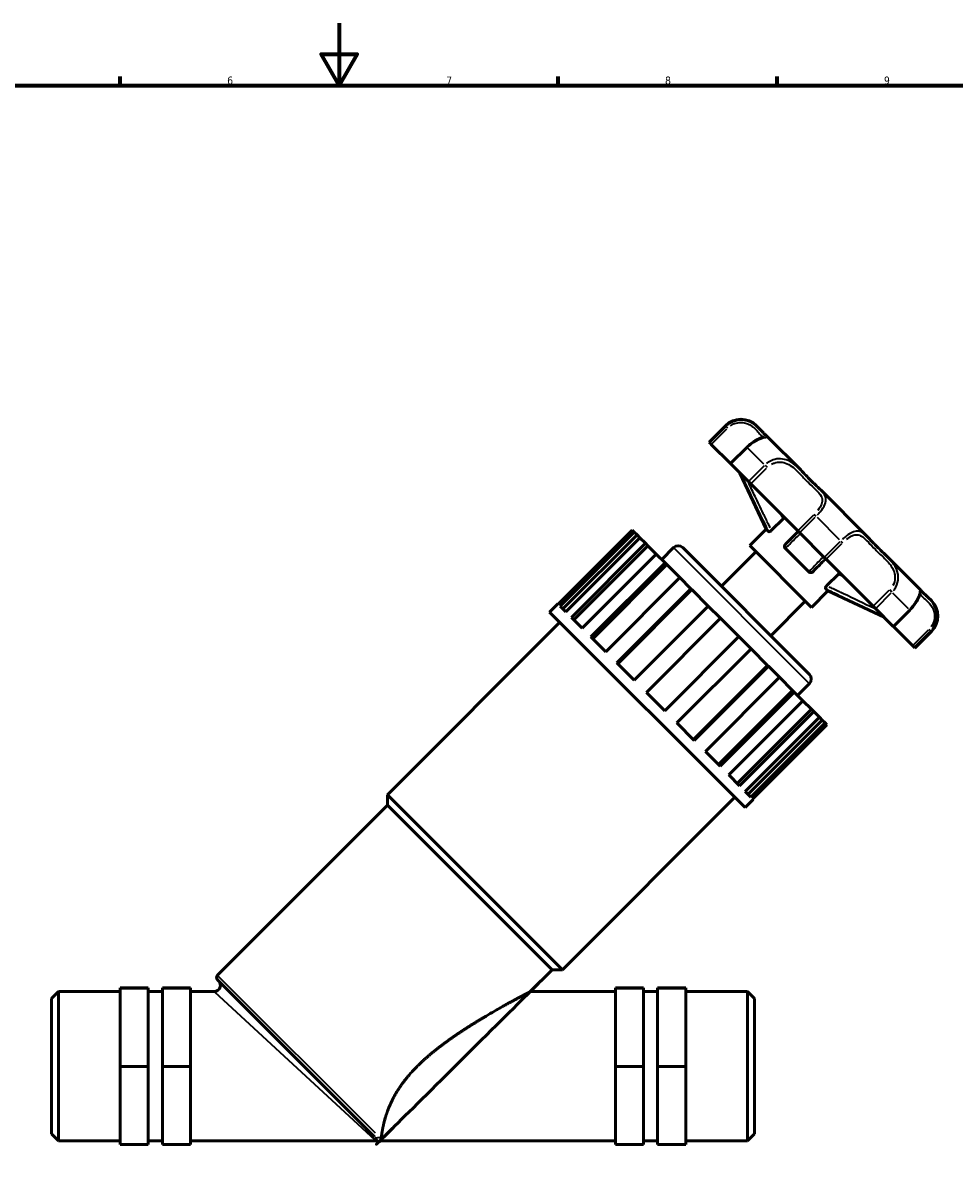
# Model space of a CAD drawing. Header units: millimetres. Extents: x 0 to 908, y 0 to 1069.
# Tile 3 of 6: x 319 to 618, y 225 to 594. Entities that reach past the tile are written whole.
import ezdxf

# ---------------------------------------------------------------- set-up
doc = ezdxf.new("R2010")
doc.units = ezdxf.units.MM
for name, color, linetype, lineweight in [('Border (ISO)', 7, 'Continuous', 70), ('Visible (ISO)', 7, 'Continuous', 50), ('Visible Narrow (ISO)', 7, 'Continuous', 35)]:
    doc.layers.add(name, color=color, linetype=linetype, lineweight=lineweight)
doc.styles.add('Note Text (ISO)', font='tahoma.ttf')

# ---------------------------------------------------------------- blocks, each defined once
blk = doc.blocks.new('Borders Default Border')
at = {"layer": 'Border (ISO)'}
for p, q in [((350.4166793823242, 574.000015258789), (350.4166793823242, 576.8999862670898)), ((490.5833435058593, 574.000015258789), (490.5833435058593, 576.8999862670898)), ((560.6666564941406, 574.000015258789), (560.6666564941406, 576.8999862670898))]:
    blk.add_line(p, q, dxfattribs=at)
at = {"layer": 'Border (ISO)', "flags": 128}
for points in [[(420.4999923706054, 594.0000152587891), (420.4999923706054, 574.000015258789), (414.7264862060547, 584.000015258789), (426.2734985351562, 584.000015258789), (420.4999923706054, 574.000015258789)], [(20, 20), (20, 574.000015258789), (820.999984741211, 574.000015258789), (820.999984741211, 20), (20, 20)]]:
    blk.add_lwpolyline(points, dxfattribs=at)
at = {"layer": 'Border (ISO)', "color": 232, "true_color": 0xca0064, "char_height": 2.5, "attachment_point": 7, "style": 'Note Text (ISO)'}
for s, insert in [('6', (384.6603272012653, 574.3473257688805)), ('7', (454.7676605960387, 574.3999999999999)), ('8', (524.8089938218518, 574.3432739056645)), ('9', (594.882327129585, 574.3513776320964))]:
    blk.add_mtext(s, dxfattribs=dict(at, insert=insert))

msp = doc.modelspace()

# ---------------------------------------------------------------- linework, layer by layer
at = {"layer": 'Visible (ISO)'}
for p, q in [((538.9086371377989, 459.9233753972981), (544.1779968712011, 465.1927351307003)), ((555.0609498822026, 464.1898316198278), (554.0580463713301, 465.1927351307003)), ((568.2171947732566, 451.0335867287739), (557.715414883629, 461.5353666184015)), ((539.1452308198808, 459.6867817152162), (538.9086371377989, 459.9233753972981)), ((539.612553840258, 459.2194586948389), (539.145230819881, 459.6867817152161)), ((545.7794065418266, 453.0526059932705), (539.6125538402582, 459.2194586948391)), ((551.0487662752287, 458.3219657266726), (545.7794065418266, 453.0526059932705)), ((545.935560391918, 452.8964521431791), (545.7794065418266, 453.0526059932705)), ((551.5083045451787, 447.3237079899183), (545.935560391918, 452.8964521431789)), ((557.1673607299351, 432.0752013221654), (548.7886866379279, 450.0433258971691)), ((552.2607689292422, 446.571243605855), (551.5083045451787, 447.3237079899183)), ((567.3047879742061, 431.5272245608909), (552.2607689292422, 446.571243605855)), ((589.4773997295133, 429.7733817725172), (574.6256401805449, 444.6251413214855)), ((551.898000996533, 426.8058415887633), (557.1673607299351, 432.0752013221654)), ((557.9084879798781, 431.3340740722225), (557.1673607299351, 432.0752013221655)), ((558.8654114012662, 431.7143764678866), (562.5771223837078, 435.4260874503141)), ((514.3323448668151, 431.7792203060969), (490.6202260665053, 408.0671015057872)), ((491.2401712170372, 407.4471563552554), (514.952290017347, 431.1592751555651)), ((515.8490120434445, 430.2625531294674), (492.1368932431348, 406.5504343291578)), ((516.761536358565, 429.350028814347), (493.0494175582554, 405.6379100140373)), ((514.952290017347, 431.1592751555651), (514.3323448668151, 431.779220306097)), ((514.952290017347, 431.1592751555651), (515.8490120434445, 430.2625531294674)), ((516.761536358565, 429.350028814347), (515.8490120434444, 430.2625531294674)), ((518.5606872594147, 427.5508779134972), (516.761536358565, 429.3500288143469)), ((567.9016102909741, 430.9304022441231), (567.3047879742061, 431.5272245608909)), ((575.7826606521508, 423.0493518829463), (567.9016102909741, 430.9304022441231)), ((494.8485684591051, 403.8387591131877), (518.5606872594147, 427.5508779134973)), ((519.3234845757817, 426.7880805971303), (495.6113657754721, 403.0759617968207)), ((518.5606872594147, 427.5508779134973), (519.3234845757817, 426.7880805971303)), ((522.0020783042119, 424.1094868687), (519.3234845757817, 426.7880805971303)), ((523.7458028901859, 422.3657622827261), (527.551451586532, 426.171410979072)), ((530.4788736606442, 426.1714109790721), (571.0236693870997, 385.6266152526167)), ((542.8472319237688, 413.8030527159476), (553.8740108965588, 424.8298316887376)), ((571.658099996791, 407.0457425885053), (551.898000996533, 426.8058415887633)), ((570.8018047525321, 418.4407572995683), (563.2930157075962, 425.9495463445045)), ((522.002078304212, 424.1094868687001), (498.2899595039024, 400.3973680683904)), ((501.0922027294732, 397.5951248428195), (524.804321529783, 421.3072436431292)), ((524.804321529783, 421.3072436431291), (522.002078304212, 424.1094868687)), ((524.804321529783, 421.3072436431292), (525.3585262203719, 420.7530389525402)), ((576.3794829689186, 422.4525295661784), (575.7826606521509, 423.0493518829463)), ((591.4235020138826, 407.4085105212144), (576.3794829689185, 422.4525295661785)), ((606.3876250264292, 412.8631564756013), (595.8858451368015, 423.3649363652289)), ((525.3585262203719, 420.7530389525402), (501.6464074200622, 397.0409201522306)), ((529.5409899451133, 416.5705752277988), (525.3585262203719, 420.7530389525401)), ((576.5666348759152, 414.0131529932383), (580.2783458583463, 417.7248639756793)), ((529.5409899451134, 416.5705752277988), (505.8288711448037, 392.8584564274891)), ((533.07202240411, 413.039542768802), (529.5409899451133, 416.5705752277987)), ((509.3599036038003, 389.3274239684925), (533.07202240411, 413.0395427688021)), ((533.3633850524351, 412.7481801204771), (509.6512662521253, 389.0360613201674)), ((533.07202240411, 413.0395427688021), (533.3633850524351, 412.7481801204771)), ((538.6403100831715, 407.4712550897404), (533.3633850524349, 412.7481801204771)), ((571.658099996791, 407.0457425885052), (576.927459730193, 412.3151023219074)), ((576.927459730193, 412.3151023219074), (576.1863324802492, 413.0562295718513)), ((576.927459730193, 412.3151023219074), (594.8955843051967, 403.9364282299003)), ((610.044993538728, 409.2057879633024), (609.0420900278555, 410.2086914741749)), ((487.8482897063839, 405.5696781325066), (490.4829695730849, 408.2043579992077)), ((490.4829695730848, 408.2043579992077), (490.6202260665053, 408.0671015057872)), ((491.2401712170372, 407.4471563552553), (493.0494175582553, 405.6379100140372)), ((538.6403100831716, 407.4712550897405), (514.9281912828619, 383.7591362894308)), ((542.5544897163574, 403.5570754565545), (538.6403100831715, 407.4712550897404)), ((558.6553111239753, 397.9949735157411), (569.6820900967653, 409.021752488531)), ((592.175966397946, 406.6560461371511), (591.4235020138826, 407.4085105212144)), ((597.7487105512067, 401.0833019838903), (592.175966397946, 406.6560461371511)), ((597.9048644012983, 400.9271481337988), (603.1742241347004, 406.196507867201)), ((550.4219365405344, 342.9960312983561), (487.8482897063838, 405.5696781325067)), ((494.8485684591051, 403.8387591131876), (498.2899595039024, 400.3973680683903)), ((518.8423709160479, 379.8449566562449), (542.5544897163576, 403.5570754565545)), ((548.4093338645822, 397.70223130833), (542.5544897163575, 403.5570754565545)), ((435.9780298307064, 347.1127185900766), (491.1416395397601, 402.2763282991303)), ((597.9048644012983, 400.9271481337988), (597.7487105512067, 401.0833019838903)), ((604.0717171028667, 394.7602954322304), (597.9048644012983, 400.9271481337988)), ((604.7756338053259, 394.0563787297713), (610.044993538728, 399.3257384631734)), ((501.0922027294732, 397.5951248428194), (505.8288711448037, 392.8584564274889)), ((548.4093338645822, 397.7022313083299), (524.6972150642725, 373.9901125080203)), ((552.3235134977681, 393.788051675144), (548.4093338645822, 397.7022313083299)), ((528.6113946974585, 370.0759328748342), (552.3235134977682, 393.788051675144)), ((557.6004385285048, 388.5111266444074), (552.3235134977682, 393.788051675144)), ((604.5390401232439, 394.2929724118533), (604.0717171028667, 394.7602954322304)), ((604.7756338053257, 394.0563787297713), (604.5390401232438, 394.2929724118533)), ((509.3599036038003, 389.3274239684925), (514.9281912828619, 383.7591362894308)), ((557.6004385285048, 388.5111266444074), (533.8883197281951, 364.7990078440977)), ((557.8918011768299, 388.2197639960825), (534.17968237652, 364.5076451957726)), ((557.6004385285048, 388.5111266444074), (557.8918011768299, 388.2197639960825)), ((561.4228336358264, 384.6887315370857), (557.8918011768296, 388.2197639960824)), ((537.7107148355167, 360.9766127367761), (561.4228336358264, 384.6887315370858)), ((565.6052973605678, 380.5062678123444), (561.4228336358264, 384.6887315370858)), ((565.6052973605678, 380.5062678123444), (541.8931785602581, 356.7941490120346)), ((565.6052973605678, 380.5062678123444), (566.159502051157, 379.9520631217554)), ((567.2180206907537, 378.8935444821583), (571.0236693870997, 382.6991931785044)), ((518.8423709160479, 379.8449566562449), (524.6972150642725, 373.9901125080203)), ((566.159502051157, 379.9520631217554), (542.4473832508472, 356.2399443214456)), ((545.2496264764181, 353.4377010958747), (568.9617452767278, 377.1498198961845)), ((568.9617452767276, 377.1498198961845), (566.1595020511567, 379.9520631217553)), ((571.640339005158, 374.4712261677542), (568.9617452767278, 377.1498198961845)), ((571.640339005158, 374.4712261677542), (547.9282202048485, 350.7591073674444)), ((572.403136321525, 373.7084288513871), (548.6910175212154, 349.9963100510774)), ((571.640339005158, 374.4712261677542), (572.403136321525, 373.7084288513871)), ((574.2022872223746, 371.9092779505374), (572.403136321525, 373.708428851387)), ((528.6113946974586, 370.0759328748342), (534.1796823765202, 364.5076451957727)), ((550.4901684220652, 348.1971591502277), (574.2022872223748, 371.9092779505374)), ((575.1148115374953, 370.9967536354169), (551.4026927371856, 347.2846348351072)), ((576.0115335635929, 370.1000316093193), (552.2994147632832, 346.3879128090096)), ((552.9193599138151, 345.7679676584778), (576.6314787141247, 369.4800864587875)), ((575.1148115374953, 370.996753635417), (574.2022872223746, 371.9092779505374)), ((575.1148115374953, 370.9967536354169), (576.0115335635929, 370.1000316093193)), ((576.6314787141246, 369.4800864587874), (576.0115335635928, 370.1000316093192)), ((537.7107148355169, 360.976612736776), (542.4473832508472, 356.2399443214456)), ((545.249626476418, 353.4377010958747), (548.6910175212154, 349.9963100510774)), ((491.9649769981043, 291.1257714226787), (435.9780298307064, 347.1127185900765)), ((435.9780298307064, 343.8193687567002), (435.9780298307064, 347.1127185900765)), ((550.4901684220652, 348.1971591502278), (552.2994147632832, 346.3879128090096)), ((381.5462756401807, 289.3876145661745), (435.9780298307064, 343.8193687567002)), ((488.6716271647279, 291.1257714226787), (435.9780298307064, 343.8193687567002)), ((491.9649769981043, 291.1257714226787), (547.128586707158, 346.2893811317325)), ((550.4219365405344, 342.9960312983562), (553.0566164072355, 345.6307111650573)), ((552.919359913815, 345.7679676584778), (553.0566164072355, 345.6307111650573)), ((481.6863161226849, 284.1404603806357), (488.6716271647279, 291.1257714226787)), ((488.6716271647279, 291.1257714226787), (491.9649769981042, 291.1257714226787)), ((350.4112187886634, 285.2925158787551), (359.4112187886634, 285.2925158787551)), ((350.4112187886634, 285.1850584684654), (350.4112187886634, 285.2925158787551)), ((350.4112187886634, 285.1850584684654), (359.4112187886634, 285.1850584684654)), ((350.4112187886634, 260.1315029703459), (350.4112187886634, 285.1850584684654)), ((359.4112187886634, 285.1850584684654), (359.4112187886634, 285.2925158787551)), ((359.4112187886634, 260.1315029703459), (359.4112187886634, 285.1850584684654)), ((363.9112187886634, 285.2925158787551), (363.9112187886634, 285.1850584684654)), ((363.9112187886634, 285.2925158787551), (372.9112187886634, 285.2925158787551)), ((363.9112187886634, 285.1850584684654), (363.9112187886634, 260.1315029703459)), ((363.9112187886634, 285.1850584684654), (372.9112187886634, 285.1850584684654)), ((372.9112187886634, 285.2925158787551), (372.9112187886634, 285.1850584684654)), ((372.9112187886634, 285.1850584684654), (372.9112187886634, 260.1315029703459)), ((431.8475521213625, 237.6226270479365), (381.5462756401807, 287.9239035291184)), ((517.9112187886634, 285.2925158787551), (508.9112187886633, 285.2925158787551)), ((508.9112187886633, 285.2925158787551), (508.9112187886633, 285.1850584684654)), ((517.9112187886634, 285.1850584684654), (508.9112187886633, 285.1850584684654)), ((508.9112187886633, 285.1850584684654), (508.9112187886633, 260.1315029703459)), ((517.9112187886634, 285.1850584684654), (517.9112187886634, 285.2925158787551)), ((517.9112187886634, 260.1315029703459), (517.9112187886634, 285.1850584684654)), ((522.4112187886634, 285.2925158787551), (522.4112187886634, 285.1850584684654)), ((531.4112187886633, 285.2925158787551), (522.4112187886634, 285.2925158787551)), ((522.4112187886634, 285.1850584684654), (522.4112187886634, 260.1315029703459)), ((531.4112187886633, 285.1850584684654), (522.4112187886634, 285.1850584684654)), ((531.4112187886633, 285.1850584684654), (531.4112187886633, 285.2925158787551)), ((531.4112187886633, 260.1315029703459), (531.4112187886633, 285.1850584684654)), ((328.4112187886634, 281.8904603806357), (330.6612187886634, 284.1404603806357)), ((328.4112187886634, 238.5874603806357), (328.4112187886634, 281.8904603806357)), ((330.6612187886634, 284.1404603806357), (330.6612187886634, 236.3374603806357)), ((330.6612187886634, 284.1404603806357), (350.4112187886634, 284.1404603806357)), ((359.4112187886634, 284.1404603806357), (363.9112187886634, 284.1404603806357)), ((372.9112187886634, 284.1404603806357), (380.5012916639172, 284.1404603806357)), ((481.6863161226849, 284.1404603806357), (508.9112187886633, 284.1404603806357)), ((517.9112187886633, 284.1404603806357), (522.4112187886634, 284.1404603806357)), ((531.4112187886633, 284.1404603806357), (551.1612187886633, 284.1404603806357)), ((551.1612187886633, 236.3374603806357), (551.1612187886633, 284.1404603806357)), ((553.4112187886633, 281.8904603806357), (551.1612187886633, 284.1404603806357)), ((553.4112187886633, 281.8904603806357), (553.4112187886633, 238.5874603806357)), ((350.4112187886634, 260.1315029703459), (359.4112187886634, 260.1315029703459)), ((350.4112187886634, 235.1854048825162), (350.4112187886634, 260.1315029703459)), ((359.4112187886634, 235.1854048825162), (359.4112187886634, 260.1315029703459)), ((363.9112187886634, 260.1315029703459), (363.9112187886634, 235.1854048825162)), ((363.9112187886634, 260.1315029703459), (372.9112187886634, 260.1315029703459)), ((372.9112187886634, 260.1315029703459), (372.9112187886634, 235.1854048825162)), ((517.9112187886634, 260.1315029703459), (508.9112187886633, 260.1315029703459)), ((508.9112187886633, 260.1315029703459), (508.9112187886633, 235.1854048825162)), ((517.9112187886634, 235.1854048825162), (517.9112187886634, 260.1315029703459)), ((522.4112187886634, 260.1315029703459), (522.4112187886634, 235.1854048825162)), ((531.4112187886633, 260.1315029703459), (522.4112187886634, 260.1315029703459)), ((531.4112187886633, 235.1854048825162), (531.4112187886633, 260.1315029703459)), ((328.4112187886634, 238.5874603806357), (330.6612187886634, 236.3374603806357)), ((330.6612187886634, 236.3374603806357), (350.4112187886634, 236.3374603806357)), ((359.4112187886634, 236.3374603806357), (363.9112187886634, 236.3374603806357)), ((372.9112187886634, 236.3374603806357), (432.3042916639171, 236.3374603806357)), ((433.8500022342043, 236.3374603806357), (508.9112187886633, 236.3374603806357)), ((517.9112187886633, 236.3374603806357), (522.4112187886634, 236.3374603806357)), ((531.4112187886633, 236.3374603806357), (551.1612187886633, 236.3374603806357)), ((553.4112187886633, 238.5874603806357), (551.1612187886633, 236.3374603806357)), ((350.4112187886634, 235.1854048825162), (359.4112187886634, 235.1854048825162)), ((363.9112187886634, 235.1854048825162), (372.9112187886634, 235.1854048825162)), ((517.9112187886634, 235.1854048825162), (508.9112187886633, 235.1854048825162)), ((531.4112187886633, 235.1854048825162), (522.4112187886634, 235.1854048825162))]:
    msp.add_line(p, q, dxfattribs=at)
for centre, radius, start, end in [((549.1180216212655, 460.2527103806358), 6.986250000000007, 45, 135), ((529.0151626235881, 424.7076999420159), 2.07, 45, 135), ((605.1049687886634, 404.2657632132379), 6.986250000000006, 315, 45), ((569.5599583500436, 384.1629042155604), 2.07, 315, 45), ((382.2781311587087, 288.6557590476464), 1.035, 135, 225), ((380.5012916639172, 286.1404603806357), 2, 270, 45), ((432.3042916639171, 234.3374603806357), 2, 71.04660112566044, 89.99999999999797), ((433.2900566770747, 237.2079119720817), 1.035, 251.0466011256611, 302.7524340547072)]:
    msp.add_arc(centre, radius, start, end, dxfattribs=at)
for points, knots in [([(556.5382877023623, 461.6276212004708), (556.5382412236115, 461.6275494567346), (556.5359844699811, 461.6265961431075), (556.51019644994, 461.6174325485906), (556.4373692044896, 461.5943108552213), (556.1579584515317, 461.5074334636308), (555.8869189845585, 461.4226626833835), (555.1816345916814, 461.1517108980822), (554.737122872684, 460.9590928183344), (553.7853664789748, 460.4533652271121), (553.2881827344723, 460.1520863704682), (552.2932588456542, 459.4422287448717), (551.7966253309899, 459.0365519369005), (551.2332760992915, 458.5039057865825), (551.1403754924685, 458.4135749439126), (551.0487662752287, 458.3219657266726)], [2.455495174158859, 2.455495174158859, 2.455495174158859, 2.455495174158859, 2.475459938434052, 2.475459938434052, 2.58546496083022, 2.58546496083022, 2.77800947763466, 2.77800947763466, 2.97971966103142, 2.97971966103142, 3.163768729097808, 3.163768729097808, 3.343431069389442, 3.343431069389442, 3.379397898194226, 3.379397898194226, 3.379397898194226, 3.379397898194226]), ([(555.0609498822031, 464.1898316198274), (555.3803247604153, 463.8704567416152), (555.6560318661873, 463.5678561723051), (556.1435376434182, 463.0271996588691), (556.3553462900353, 462.7893508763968), (556.7272786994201, 462.3921487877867), (556.8870475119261, 462.2329564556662), (557.1597910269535, 461.9831106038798), (557.271087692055, 461.8930769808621), (557.4684772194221, 461.7412635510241), (557.5302111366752, 461.7205703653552), (557.715414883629, 461.5353666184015)], [1.191889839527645, 1.191889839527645, 1.191889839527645, 1.191889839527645, 1.391013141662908, 1.391013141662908, 1.590136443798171, 1.590136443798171, 1.789259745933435, 1.789259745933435, 1.988383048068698, 1.988383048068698, 2.187506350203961, 2.187506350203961, 2.187506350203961, 2.187506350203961]), ([(568.2171947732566, 451.0335867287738), (568.6978618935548, 450.5529196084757), (569.155471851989, 450.0694299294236), (570.0479515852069, 449.1244802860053), (570.4828646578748, 448.663083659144), (571.3432391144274, 447.7761820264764), (571.7687541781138, 447.3506823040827), (572.6117590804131, 446.5341385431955), (573.0292206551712, 446.143036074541), (573.8461483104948, 445.3785096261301), (574.2456145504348, 445.0051669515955), (574.6256401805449, 444.6251413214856)], [1.191881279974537, 1.191881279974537, 1.191881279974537, 1.191881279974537, 1.39100108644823, 1.39100108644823, 1.590120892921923, 1.590120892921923, 1.789240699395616, 1.789240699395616, 1.988360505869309, 1.988360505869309, 2.187480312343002, 2.187480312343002, 2.187480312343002, 2.187480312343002]), ([(562.9405659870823, 435.8914496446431), (562.9227029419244, 435.8616419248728), (562.9038100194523, 435.831671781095), (562.84065595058, 435.7364154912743), (562.7926378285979, 435.6709696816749), (562.6895799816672, 435.5446678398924), (562.6349754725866, 435.483940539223), (562.5771223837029, 435.4260874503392)], [0.1351160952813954, 0.1351160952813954, 0.1351160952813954, 0.1351160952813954, 0.1467678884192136, 0.1467678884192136, 0.1720998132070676, 0.1720998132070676, 0.1966285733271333, 0.1966285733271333, 0.1966285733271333, 0.1966285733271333]), ([(558.8654114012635, 431.7143764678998), (558.7753039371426, 431.6242690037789), (558.6790035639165, 431.5428868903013), (558.4895157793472, 431.4121994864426), (558.3997013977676, 431.3631316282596), (558.2300530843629, 431.2952136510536), (558.1530926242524, 431.2778539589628), (558.048479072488, 431.2749817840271), (558.013771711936, 431.2795459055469), (557.9535143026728, 431.2990851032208), (557.9283132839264, 431.3142487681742), (557.9084879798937, 431.3340740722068)], [0, 0, 0, 0, 0.0382293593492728, 0.0382293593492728, 0.0737053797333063, 0.0737053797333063, 0.1097056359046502, 0.1097056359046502, 0.1313604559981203, 0.1313604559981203, 0.1535028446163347, 0.1535028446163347, 0.1535028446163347, 0.1535028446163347]), ([(567.45097621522, 431.3809840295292), (567.066191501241, 430.9961993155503), (566.6822465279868, 430.6122543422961), (565.774992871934, 429.7050006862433), (565.2526670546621, 429.1826748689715), (564.7358236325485, 428.6658314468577), (564.4545476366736, 428.3845554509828), (564.1749232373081, 428.1049310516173), (563.7054039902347, 427.6354118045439), (563.5139889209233, 427.4439967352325), (563.3248900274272, 427.2548978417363)], [0.4799821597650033, 0.4799821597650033, 0.4799821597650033, 0.4799821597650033, 0.9638897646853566, 0.9638897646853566, 1.627244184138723, 1.627244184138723, 1.627244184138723, 1.988254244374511, 1.988254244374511, 2.239906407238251, 2.239906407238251, 2.239906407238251, 2.239906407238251]), ([(589.477399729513, 429.7733817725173), (589.8574042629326, 429.3933772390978), (590.2307168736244, 428.9939445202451), (590.9952561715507, 428.1770032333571), (591.3863859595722, 427.7595122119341), (592.2029330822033, 426.916503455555), (592.6284326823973, 426.4909884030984), (593.5153295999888, 425.6306181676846), (593.976693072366, 425.1957361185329), (594.9216237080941, 424.3032746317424), (595.4051514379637, 423.8456300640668), (595.8858451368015, 423.3649363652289)], [1.19188126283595, 1.19188126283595, 1.19188126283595, 1.19188126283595, 1.391001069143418, 1.391001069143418, 1.590120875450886, 1.590120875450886, 1.789240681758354, 1.789240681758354, 1.988360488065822, 1.988360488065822, 2.18748029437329, 2.18748029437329, 2.18748029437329, 2.18748029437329]), ([(563.2930157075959, 425.9495463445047), (563.2000550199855, 426.0425070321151), (563.1269564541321, 426.1528429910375), (563.040092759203, 426.3851724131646), (563.0214754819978, 426.5021751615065), (563.0341976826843, 426.7348374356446), (563.0625775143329, 426.8466126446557), (563.1634667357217, 427.0646632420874), (563.2363786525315, 427.1663864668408), (563.3248900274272, 427.2548978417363)], [0, 0, 0, 0, 0.0426382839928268, 0.0426382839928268, 0.080467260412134, 0.080467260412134, 0.116156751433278, 0.116156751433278, 0.1537577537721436, 0.1537577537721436, 0.1537577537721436, 0.1537577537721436]), ([(572.1071562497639, 418.4726316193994), (572.2970002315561, 418.6624756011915), (572.4891783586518, 418.8546537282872), (572.9602448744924, 419.3257202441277), (573.2406557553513, 419.6061311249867), (573.5227222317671, 419.8881976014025), (574.0512852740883, 420.4167606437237), (574.5855531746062, 420.9510285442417), (575.4914599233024, 421.8569352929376), (575.8619616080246, 422.22743697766), (576.2332446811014, 422.5987200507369)], [0.1093565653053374, 0.1093565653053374, 0.1093565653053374, 0.1093565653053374, 0.362000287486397, 0.362000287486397, 0.724000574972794, 0.724000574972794, 0.724000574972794, 1.402351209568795, 1.402351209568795, 1.869280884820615, 1.869280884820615, 1.869280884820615, 1.869280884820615]), ([(572.107156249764, 418.4726316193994), (572.017048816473, 418.3825241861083), (571.9132784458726, 418.3086121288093), (571.6931507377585, 418.2085643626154), (571.581791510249, 418.181041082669), (571.3553554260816, 418.1699110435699), (571.2438127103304, 418.1871338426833), (571.0762389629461, 418.2472218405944), (571.0164031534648, 418.2769143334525), (570.9031098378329, 418.3494895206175), (570.8500632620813, 418.3924987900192), (570.8018047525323, 418.4407572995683)], [0, 0, 0, 0, 0.0382293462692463, 0.0382293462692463, 0.0737054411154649, 0.0737054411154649, 0.1097056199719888, 0.1097056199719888, 0.1313605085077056, 0.1313605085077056, 0.1535028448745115, 0.1535028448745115, 0.1535028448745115, 0.1535028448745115]), ([(580.278345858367, 417.7248639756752), (580.3759555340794, 417.8224736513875), (580.4814838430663, 417.9105565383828), (580.6400707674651, 418.0234105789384), (580.6921352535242, 418.0574014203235), (580.7437096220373, 418.0883070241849)], [0, 0, 0, 0, 0.0414122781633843, 0.0414122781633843, 0.0615604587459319, 0.0615604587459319, 0.0615604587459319, 0.0615604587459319]), ([(576.1863324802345, 413.056229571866), (576.1481429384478, 413.0944191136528), (576.1273566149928, 413.1524428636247), (576.1289252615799, 413.2963400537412), (576.1467350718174, 413.376915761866), (576.2174334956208, 413.5516018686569), (576.2672307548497, 413.6419596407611), (576.3980018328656, 413.8301282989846), (576.4781235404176, 413.9246416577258), (576.5666348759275, 414.0131529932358)], [0, 0, 0, 0, 0.0426383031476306, 0.0426383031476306, 0.0804672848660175, 0.0804672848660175, 0.11615676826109, 0.11615676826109, 0.1537577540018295, 0.1537577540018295, 0.1537577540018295, 0.1537577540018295]), ([(603.1742241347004, 406.196507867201), (603.6322185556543, 406.654502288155), (604.0571387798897, 407.1454443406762), (604.8006683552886, 408.1303380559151), (605.1193714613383, 408.623712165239), (605.6446123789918, 409.5498558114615), (605.8495829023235, 409.9806407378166), (606.1714759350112, 410.7432715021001), (606.2820241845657, 411.066614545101), (606.3973246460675, 411.4250983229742), (606.4276239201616, 411.5248047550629), (606.4667606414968, 411.6491447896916), (606.4794532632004, 411.6853076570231), (606.4796741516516, 411.6858859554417), (606.4796751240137, 411.6858882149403), (606.479675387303, 411.6858883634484)], [6.9e-15, 6.9e-15, 6.9e-15, 6.9e-15, 0.1798138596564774, 0.1798138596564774, 0.359392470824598, 0.359392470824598, 0.5416567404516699, 0.5416567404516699, 0.7369853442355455, 0.7369853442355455, 0.839788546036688, 0.839788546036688, 0.9232445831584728, 0.9232445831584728, 0.9238772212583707, 0.9238772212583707, 0.9238772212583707, 0.9238772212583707]), ([(606.3876250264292, 412.8631564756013), (606.4591317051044, 412.791649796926), (606.4958748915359, 412.7436258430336), (606.6166324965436, 412.5900113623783), (606.6747974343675, 412.5073276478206), (606.8543113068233, 412.2870793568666), (606.9684613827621, 412.1573711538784), (607.2725563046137, 411.8476297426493), (607.4623779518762, 411.6684335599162), (607.9179604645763, 411.2547040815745), (608.1834795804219, 411.020360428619), (608.6561155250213, 410.5842803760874), (608.8460103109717, 410.4047711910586), (609.0420900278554, 410.2086914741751)], [1.191889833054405, 1.191889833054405, 1.191889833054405, 1.191889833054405, 1.268786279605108, 1.268786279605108, 1.467909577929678, 1.467909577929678, 1.667032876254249, 1.667032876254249, 1.866156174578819, 1.866156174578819, 2.065279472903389, 2.065279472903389, 2.187506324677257, 2.187506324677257, 2.187506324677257, 2.187506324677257]), ([(481.6863161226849, 284.1404603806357), (481.6863161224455, 284.1404603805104), (481.4312461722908, 284.0069625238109), (480.5123756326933, 283.5230202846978), (479.8489080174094, 283.1726105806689), (477.4455958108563, 281.8907616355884), (475.2871171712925, 280.7226539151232), (471.1104294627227, 278.391253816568), (468.8490837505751, 277.0983620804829), (464.1418837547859, 274.2839522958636), (461.6953155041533, 272.7622239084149), (456.8156030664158, 269.517582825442), (454.3841656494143, 267.7956971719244), (449.7376833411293, 264.1611163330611), (447.5233878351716, 262.2477228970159), (444.2603112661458, 258.9846463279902), (443.0121044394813, 257.6167221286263), (440.7067309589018, 254.7388392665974), (439.6510580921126, 253.2279246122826), (437.8446024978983, 250.195432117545), (437.0907268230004, 248.6689921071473), (435.8910295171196, 245.769665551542), (435.4425788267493, 244.3980367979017), (434.824943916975, 242.153621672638), (434.6085141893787, 241.1848466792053), (434.2800823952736, 239.4712744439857), (434.1670405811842, 238.7264575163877), (434.0057086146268, 237.5286968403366), (433.9568728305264, 237.0747243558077), (433.9251288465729, 236.7657490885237), (433.9240106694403, 236.7548240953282), (433.922918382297, 236.7441144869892)], [5.155231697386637, 5.155231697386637, 5.15523169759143, 5.15523169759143, 5.591793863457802, 5.591793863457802, 6.028356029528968, 6.028356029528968, 6.901480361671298, 6.901480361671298, 7.753726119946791, 7.753726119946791, 8.605971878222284, 8.605971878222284, 9.458217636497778, 9.458217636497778, 10.31046339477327, 10.31046339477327, 10.84262377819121, 10.84262377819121, 11.37478416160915, 11.37478416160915, 11.90694454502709, 11.90694454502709, 12.43910492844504, 12.43910492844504, 12.88604433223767, 12.88604433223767, 13.3329837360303, 13.3329837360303, 13.77992313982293, 13.77992313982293, 13.7966408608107, 13.7966408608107, 13.7966408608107, 13.7966408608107]), ([(433.922918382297, 236.7441144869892), (433.905461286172, 236.5729519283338), (433.8785928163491, 236.4552641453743), (433.8574668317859, 236.3663261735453), (433.8531739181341, 236.3497375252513), (433.8504129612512, 236.339034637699), (433.850006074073, 236.3374594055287), (433.8500058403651, 236.3374594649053)], [0, 0, 0, 0, 0.2796059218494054, 0.2796059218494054, 0.3927772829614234, 0.3927772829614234, 0.4399878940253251, 0.4399878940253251, 0.4399878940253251, 0.4399878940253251])]:
    msp.add_open_spline(points, degree=3, knots=knots, dxfattribs=at)
for points in [[(556.7156228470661, 462.4081963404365), (556.6279625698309, 462.4982530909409), (556.5335062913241, 462.5984784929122), (556.4317881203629, 462.7088997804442)], [(609.0420900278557, 410.2086914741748), (608.7868261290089, 410.4639553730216), (608.5422779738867, 410.6913234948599), (608.3163585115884, 410.8967766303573)]]:
    msp.add_open_spline(points, degree=3, dxfattribs=at)
at = {"layer": 'Visible Narrow (ISO)'}
for p, q in [((544.3915476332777, 464.9791843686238), (544.1785890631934, 465.1921429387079)), ((544.151122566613, 464.6926734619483), (539.408698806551, 459.9502497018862)), ((539.8760218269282, 459.4829266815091), (544.6184455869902, 464.2253504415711)), ((544.420431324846, 464.9503006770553), (544.8450604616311, 464.5256715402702)), ((546.1990283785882, 453.159920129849), (550.9414521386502, 457.9023438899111)), ((551.1902067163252, 458.1805252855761), (551.0491713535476, 458.3215606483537)), ((556.4684151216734, 452.9023168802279), (551.450658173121, 457.9200738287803)), ((556.5141962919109, 452.3295997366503), (551.7717725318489, 447.5871759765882)), ((552.5242369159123, 446.8347115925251), (557.2666606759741, 451.577135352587)), ((556.8096571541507, 452.5610748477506), (557.4933775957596, 451.8773544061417)), ((572.3106797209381, 436.5331163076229), (567.5682559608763, 431.7906925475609)), ((568.1650782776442, 431.1938702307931), (572.907502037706, 435.936293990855)), ((573.1315660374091, 436.2391659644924), (572.589268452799, 436.7814635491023)), ((580.6595851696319, 428.7111468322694), (573.5634052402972, 435.8073267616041)), ((581.09142437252, 428.2793076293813), (581.6337219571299, 427.7370100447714)), ((570.7560618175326, 382.9668007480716), (527.8190591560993, 425.9038034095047)), ((580.7885523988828, 428.0552436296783), (576.0461286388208, 423.3128198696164)), ((576.6429509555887, 422.7159975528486), (581.3853747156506, 427.4584213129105)), ((596.4293937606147, 412.4144022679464), (591.6869700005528, 407.6719785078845)), ((592.439434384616, 406.9195141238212), (597.181858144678, 411.6619378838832)), ((597.4133332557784, 411.957398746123), (596.7296128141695, 412.641119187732)), ((602.7723322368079, 406.5983997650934), (597.7545752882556, 411.6161567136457)), ((602.7546022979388, 406.0891937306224), (598.0121785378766, 401.3467699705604)), ((603.0327836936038, 406.3379483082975), (603.1738190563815, 406.1969129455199)), ((609.0776088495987, 399.7661871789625), (604.3351850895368, 395.0237634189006)), ((604.8025081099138, 394.5564403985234), (609.5449318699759, 399.2988641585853)), ((609.802559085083, 399.5681729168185), (609.377929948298, 399.9928020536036)), ((610.0444013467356, 399.3263306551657), (609.8314427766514, 399.53928922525)), ((381.8173638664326, 289.1165263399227), (432.0176353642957, 238.9162548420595)), ((431.9854012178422, 236.631727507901), (380.8201821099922, 283.8461932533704))]:
    msp.add_line(p, q, dxfattribs=at)
msp.add_arc((432.3042916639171, 234.3374603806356), 2.00000000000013, 71.99427106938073, 89.05233005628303, dxfattribs=at)
msp.add_ellipse((432.5794076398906, 238.3544825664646), major_axis=(-0.7318555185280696, -0.7318555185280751), ratio=0.9637473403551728, start_param=0.0785398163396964, end_param=1.492256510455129, dxfattribs=at)
for points, knots in [([(554.7526312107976, 464.4890198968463), (554.4590360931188, 464.7650714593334), (554.1334803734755, 465.0454381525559), (553.2031621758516, 465.7345647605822), (552.5402993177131, 466.1308689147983), (551.063517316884, 466.6995390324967), (550.2638179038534, 466.8841752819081), (548.6417248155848, 466.9402675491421), (547.8293273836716, 466.8345020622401), (546.4493886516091, 466.3796504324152), (545.8696440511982, 466.0934936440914), (545.2015555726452, 465.6320646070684), (545.0658795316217, 465.5305056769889), (544.9341724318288, 465.4238716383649)], [-1.132295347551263, -1.132295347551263, -1.132295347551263, -1.132295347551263, -0.9685926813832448, -0.9685926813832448, -0.715223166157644, -0.715223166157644, -0.4817420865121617, -0.4817420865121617, -0.2676344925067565, -0.2676344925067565, -0.1029363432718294, -0.1029363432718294, -0.0595944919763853, -0.0595944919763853, -0.0595944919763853, -0.0595944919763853]), ([(545.7171956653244, 465.1848339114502), (546.1502492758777, 465.4834793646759), (546.6198191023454, 465.7220893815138), (547.755863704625, 466.1238031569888), (548.4322234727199, 466.2295821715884), (549.778719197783, 466.2170871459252), (550.4402704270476, 466.0794786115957), (551.6618671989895, 465.6314586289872), (552.2102348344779, 465.3101595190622), (553.0241168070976, 464.7123431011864), (553.3272718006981, 464.4464727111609), (554.086485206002, 463.7158682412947), (554.4776304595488, 463.2611540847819), (555.1337641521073, 462.5291392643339), (555.4065655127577, 462.2418645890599), (555.8096491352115, 461.8756782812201), (555.957558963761, 461.7608844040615), (556.0969536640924, 461.6569912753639), (556.1217215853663, 461.638889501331), (556.1442597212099, 461.6222967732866)], [0.1090465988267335, 0.1090465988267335, 0.1090465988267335, 0.1090465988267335, 0.2676344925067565, 0.2676344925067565, 0.4817420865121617, 0.4817420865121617, 0.715223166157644, 0.715223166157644, 0.9685926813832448, 0.9685926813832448, 1.153825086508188, 1.153825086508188, 1.484847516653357, 1.484847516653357, 1.791784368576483, 1.791784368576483, 2.018228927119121, 2.018228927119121, 2.071885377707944, 2.071885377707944, 2.071885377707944, 2.071885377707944]), ([(551.7112825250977, 458.6465340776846), (552.2506753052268, 459.1330213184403), (552.819731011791, 459.5692604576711), (554.3687428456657, 460.5793265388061), (555.311190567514, 460.9913217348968), (556.8098281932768, 461.4706780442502), (557.3007721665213, 461.5060322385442), (557.648671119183, 461.5194786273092), (557.705640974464, 461.5183758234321), (557.7179945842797, 461.5260510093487)], [-3.319803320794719, -3.319803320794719, -3.319803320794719, -3.319803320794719, -3.133181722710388, -3.133181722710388, -2.802421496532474, -2.802421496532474, -2.429741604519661, -2.429741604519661, -2.247100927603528, -2.247100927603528, -2.247100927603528, -2.247100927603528]), ([(567.7767601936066, 451.4661757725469), (567.3686483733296, 451.8565983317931), (566.9428721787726, 452.2363440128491), (565.792031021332, 453.1470484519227), (565.029510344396, 453.6434190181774), (563.4291654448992, 454.3364465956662), (562.6008133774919, 454.5504738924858), (560.9618228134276, 454.6242434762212), (560.157253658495, 454.510322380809), (558.7948242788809, 454.0368862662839), (558.2236550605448, 453.7415308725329), (557.5614325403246, 453.2730965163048), (557.4266100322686, 453.1702288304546), (557.2954856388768, 453.0625525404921)], [-1.132287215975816, -1.132287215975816, -1.132287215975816, -1.132287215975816, -0.9691408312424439, -0.9691408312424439, -0.715572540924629, -0.715572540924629, -0.4821308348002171, -0.4821308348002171, -0.2678504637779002, -0.2678504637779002, -0.1030194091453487, -0.1030194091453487, -0.0595940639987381, -0.0595940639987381, -0.0595940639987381, -0.0595940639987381]), ([(558.8675917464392, 452.8521404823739), (559.1520109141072, 453.010164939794), (559.4476029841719, 453.1434190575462), (560.4045343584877, 453.4783240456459), (561.0890473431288, 453.5762286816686), (562.4887128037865, 453.5098996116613), (563.1993002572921, 453.3226258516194), (564.5834845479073, 452.7113415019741), (565.2499095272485, 452.2716369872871), (566.7283759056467, 451.0901075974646), (567.501358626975, 450.3000333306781), (569.0814628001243, 448.6361181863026), (569.888044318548, 447.764680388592), (571.4978140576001, 446.1683652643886), (572.2997529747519, 445.4448966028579), (573.7495653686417, 444.0600134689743), (574.3937102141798, 443.3946534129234), (575.0554343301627, 442.12797897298), (575.190187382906, 441.556552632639), (575.0827477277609, 440.6441840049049), (575.0099925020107, 440.3538591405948), (574.6580575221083, 439.4155756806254), (574.2343459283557, 438.7299766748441), (573.6906506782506, 438.0435274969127), (573.6874605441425, 438.0395048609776), (573.6842665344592, 438.0354824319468)], [0.1689685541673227, 0.1689685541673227, 0.1689685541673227, 0.1689685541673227, 0.2678504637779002, 0.2678504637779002, 0.4821308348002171, 0.4821308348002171, 0.715572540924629, 0.715572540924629, 0.9691408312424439, 0.9691408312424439, 1.320468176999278, 1.320468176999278, 1.71375082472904, 1.71375082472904, 2.109572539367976, 2.109572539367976, 2.513810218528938, 2.513810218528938, 2.806463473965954, 2.806463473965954, 2.93521941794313, 2.93521941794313, 3.208789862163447, 3.208789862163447, 3.210402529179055, 3.210402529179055, 3.210402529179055, 3.210402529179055]), ([(549.5225577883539, 448.8220496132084), (550.5743144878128, 446.5928513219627), (551.6283313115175, 444.3644754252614), (553.5515725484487, 440.3195221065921), (554.4191299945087, 438.5023558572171), (555.2937067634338, 436.6874536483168), (555.8295863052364, 435.5754083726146), (556.3681102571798, 434.4642242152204), (557.0918740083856, 432.9863420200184), (557.2727331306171, 432.6183225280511), (557.4542996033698, 432.2505165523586)], [-2.42597460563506, -2.42597460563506, -2.42597460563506, -2.42597460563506, -1.686715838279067, -1.686715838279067, -1.083075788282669, -1.083075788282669, -1.083075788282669, -0.7132073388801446, -0.7132073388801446, -0.5904959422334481, -0.5904959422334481, -0.5904959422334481, -0.5904959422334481]), ([(558.475106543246, 432.5030481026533), (558.2610631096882, 432.9369910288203), (558.0479164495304, 433.3713729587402), (557.294034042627, 434.9137388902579), (556.7569408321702, 436.0234923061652), (556.222209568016, 437.134389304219), (555.3495068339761, 438.9474174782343), (554.4830684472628, 440.7634646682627), (552.9537659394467, 443.9815832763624), (552.2898080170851, 445.3831519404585), (551.6270090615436, 446.7852693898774)], [0.5680491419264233, 0.5680491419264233, 0.5680491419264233, 0.5680491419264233, 0.7132073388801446, 0.7132073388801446, 1.083075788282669, 1.083075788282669, 1.083075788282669, 1.686715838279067, 1.686715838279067, 2.151981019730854, 2.151981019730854, 2.151981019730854, 2.151981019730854]), ([(573.6563659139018, 436.7016037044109), (573.9512459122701, 437.0169837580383), (574.2328471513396, 437.3384014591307), (575.1379600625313, 438.4513348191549), (575.6526001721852, 439.2389288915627), (576.1045141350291, 440.3016191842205), (576.2043372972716, 440.6280204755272), (576.3840482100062, 441.6454758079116), (576.2733286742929, 442.2688118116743), (575.7548666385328, 443.3573126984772), (575.3807394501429, 443.8347414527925), (574.9350813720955, 444.3081619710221)], [-3.319776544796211, -3.319776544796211, -3.319776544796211, -3.319776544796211, -3.208789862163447, -3.208789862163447, -2.93521941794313, -2.93521941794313, -2.806463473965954, -2.806463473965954, -2.513810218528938, -2.513810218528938, -2.24707485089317, -2.24707485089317, -2.24707485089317, -2.24707485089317]), ([(563.5300324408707, 426.174790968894), (563.6397465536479, 426.2793857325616), (563.7498605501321, 426.3847947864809), (564.142528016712, 426.7618878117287), (564.4266917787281, 427.0369728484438), (564.7118784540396, 427.314338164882), (565.2359077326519, 427.8239957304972), (565.7633366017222, 428.3412184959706), (566.8260981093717, 429.3871371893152), (567.3615587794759, 429.9160831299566), (567.8977757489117, 430.446834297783)], [-2.129463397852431, -2.129463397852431, -2.129463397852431, -2.129463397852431, -1.988254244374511, -1.988254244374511, -1.627244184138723, -1.627244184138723, -1.627244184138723, -0.9638897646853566, -0.9638897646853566, -0.2939849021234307, -0.2939849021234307, -0.2939849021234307, -0.2939849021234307]), ([(589.1604896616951, 430.0824457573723), (588.8708074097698, 430.3544390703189), (588.5795742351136, 430.5996426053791), (587.8105627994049, 431.1285196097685), (587.3172376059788, 431.3556955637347), (586.2649749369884, 431.5006425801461), (585.7128999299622, 431.4383944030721), (584.5588838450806, 431.0271911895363), (583.9651004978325, 430.7024835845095), (582.8817932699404, 429.9499230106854), (582.4005279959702, 429.5646623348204), (581.8016884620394, 429.0328425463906), (581.6773474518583, 428.919492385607), (581.5539269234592, 428.8041112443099)], [-1.132287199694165, -1.132287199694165, -1.132287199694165, -1.132287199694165, -0.9691420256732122, -0.9691420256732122, -0.7155732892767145, -0.7155732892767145, -0.482131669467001, -0.482131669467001, -0.2678509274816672, -0.2678509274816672, -0.1030195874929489, -0.1030195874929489, -0.0595940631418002, -0.0595940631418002, -0.0595940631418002, -0.0595940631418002]), ([(582.8877239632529, 428.8320082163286), (583.134341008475, 429.0278368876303), (583.3819115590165, 429.2091144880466), (584.1589388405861, 429.723926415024), (584.6792409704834, 429.9860425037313), (585.7025313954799, 430.2960870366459), (586.1994925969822, 430.3224381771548), (587.1618618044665, 430.132967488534), (587.6222524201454, 429.8992965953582), (588.6783361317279, 429.1401295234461), (589.2604456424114, 428.5409483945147), (590.5662181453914, 427.1513966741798), (591.3039595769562, 426.3488058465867), (592.9321297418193, 424.733991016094), (593.8222814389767, 423.9222053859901), (595.6058275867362, 422.2037707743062), (596.50138639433, 421.2872759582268), (597.7080107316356, 419.4766490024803), (598.1063754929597, 418.6419629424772), (598.370506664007, 417.3585377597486), (598.4096389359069, 416.9567031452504), (598.3846966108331, 415.6916908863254), (598.1479338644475, 414.8185823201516), (597.7099654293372, 414.0251394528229), (597.707229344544, 414.0201997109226), (597.7044857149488, 414.0152633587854)], [0.1689685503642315, 0.1689685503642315, 0.1689685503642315, 0.1689685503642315, 0.2678509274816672, 0.2678509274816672, 0.482131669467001, 0.482131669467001, 0.7155732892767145, 0.7155732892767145, 0.9691420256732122, 0.9691420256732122, 1.320432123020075, 1.320432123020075, 1.713580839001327, 1.713580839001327, 2.109255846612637, 2.109255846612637, 2.513458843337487, 2.513458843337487, 2.806217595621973, 2.806217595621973, 2.934917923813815, 2.934917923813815, 3.208686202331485, 3.208686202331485, 3.210402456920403, 3.210402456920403, 3.210402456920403, 3.210402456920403]), ([(575.2990930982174, 423.0455174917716), (574.7817948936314, 422.5228910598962), (574.266215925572, 422.0009851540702), (573.2214940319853, 420.9396492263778), (572.6923927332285, 420.4002147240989), (572.1711646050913, 419.8643167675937), (571.8930123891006, 419.5783360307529), (571.6171461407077, 419.2933805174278), (571.2385333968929, 418.8991484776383), (571.132378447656, 418.7882584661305), (571.0270492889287, 418.6777739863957)], [-2.055278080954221, -2.055278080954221, -2.055278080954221, -2.055278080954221, -1.402351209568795, -1.402351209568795, -0.724000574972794, -0.724000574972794, -0.724000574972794, -0.362000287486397, -0.362000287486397, -0.2197995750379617, -0.2197995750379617, -0.2197995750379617, -0.2197995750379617]), ([(597.914713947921, 412.4432555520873), (598.1900895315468, 412.7787095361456), (598.4340450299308, 413.1383290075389), (599.1498078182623, 414.4420621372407), (599.4250146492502, 415.4697477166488), (599.456159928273, 416.9528969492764), (599.4117404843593, 417.4230974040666), (599.111302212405, 418.9200982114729), (598.65805454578, 419.8855491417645), (597.5686068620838, 421.5438347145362), (596.9581175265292, 422.2574009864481), (596.3191804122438, 422.9240673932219)], [-3.319776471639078, -3.319776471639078, -3.319776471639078, -3.319776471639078, -3.208686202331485, -3.208686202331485, -2.934917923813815, -2.934917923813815, -2.806217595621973, -2.806217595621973, -2.513458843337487, -2.513458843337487, -2.247074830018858, -2.247074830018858, -2.247074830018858, -2.247074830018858]), ([(591.6375371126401, 406.7747756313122), (588.4036807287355, 408.3031859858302), (585.1720947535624, 409.8364352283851), (581.949262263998, 411.3879478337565), (580.8463858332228, 411.9188865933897), (579.7446441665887, 412.4521689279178), (578.2147280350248, 413.2000273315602), (577.7848021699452, 413.4109986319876), (577.3553064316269, 413.6228483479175)], [0.915432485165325, 0.915432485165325, 0.915432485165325, 0.915432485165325, 1.988486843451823, 1.988486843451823, 1.988486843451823, 2.355693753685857, 2.355693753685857, 2.499364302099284, 2.499364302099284, 2.499364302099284, 2.499364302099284]), ([(577.1027756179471, 412.6020410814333), (577.4661226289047, 412.4226758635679), (577.8296777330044, 412.244001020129), (579.2950950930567, 411.5262795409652), (580.398264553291, 410.9915694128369), (581.5022878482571, 410.4594837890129), (585.0085817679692, 408.7696203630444), (588.5227026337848, 407.1038419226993), (592.5838149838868, 405.1850053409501), (593.1290351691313, 404.9275878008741), (593.674307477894, 404.6703110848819)], [-2.476917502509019, -2.476917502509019, -2.476917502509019, -2.476917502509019, -2.355693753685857, -2.355693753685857, -1.988486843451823, -1.988486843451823, -1.988486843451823, -0.8222656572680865, -0.8222656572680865, -0.6414389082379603, -0.6414389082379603, -0.6414389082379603, -0.6414389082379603]), ([(606.3767561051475, 412.8648949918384), (606.3701073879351, 412.8540001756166), (606.3712734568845, 412.8076452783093), (606.3641528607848, 412.573575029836), (606.3509161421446, 412.3202533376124), (606.197078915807, 411.5659792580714), (606.0644640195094, 411.0835315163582), (605.6124743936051, 409.9695208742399), (605.308256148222, 409.355575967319), (604.6011886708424, 408.2278523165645), (604.2381497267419, 407.7249894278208), (603.7228048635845, 407.1108159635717), (603.6123730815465, 406.984012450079), (603.4992301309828, 406.8588139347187)], [-1.132295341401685, -1.132295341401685, -1.132295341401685, -1.132295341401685, -0.9685930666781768, -0.9685930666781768, -0.7152234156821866, -0.7152234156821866, -0.481742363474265, -0.481742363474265, -0.2676346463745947, -0.2676346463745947, -0.1029364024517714, -0.1029364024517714, -0.0595944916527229, -0.0595944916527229, -0.0595944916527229, -0.0595944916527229]), ([(606.4748530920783, 411.2923577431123), (606.5302613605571, 411.2182837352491), (606.6013092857, 411.1191998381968), (606.859280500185, 410.8036311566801), (607.0935995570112, 410.5548323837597), (607.6286404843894, 410.0566668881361), (607.8947107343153, 409.8237039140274), (608.717163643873, 409.0821138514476), (609.3397035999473, 408.5038519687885), (610.3955581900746, 407.0136020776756), (610.8394601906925, 406.1215546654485), (611.1543000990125, 404.1221231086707), (611.0665400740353, 403.0562940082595), (610.5092188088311, 401.6418094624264), (610.2947034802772, 401.240130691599), (610.0363252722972, 400.8653018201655)], [1.30750440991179, 1.30750440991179, 1.30750440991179, 1.30750440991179, 1.484834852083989, 1.484834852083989, 1.791729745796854, 1.791729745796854, 2.018157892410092, 2.018157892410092, 2.429638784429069, 2.429638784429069, 2.802330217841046, 2.802330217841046, 3.13309009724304, 3.13309009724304, 3.270350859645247, 3.270350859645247, 3.270350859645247, 3.270350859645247]), ([(610.2756376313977, 400.0821787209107), (610.7342386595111, 400.6499608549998), (611.0986714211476, 401.2913055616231), (611.7908590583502, 403.1584275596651), (611.8622064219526, 404.4412935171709), (611.4258632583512, 406.8552007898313), (610.8710259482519, 407.9361218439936), (609.9625730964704, 409.2056368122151), (609.6510989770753, 409.5729270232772), (609.3435679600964, 409.9004767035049)], [-3.319803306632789, -3.319803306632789, -3.319803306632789, -3.319803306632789, -3.13309009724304, -3.13309009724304, -2.802330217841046, -2.802330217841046, -2.429638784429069, -2.429638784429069, -2.247100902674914, -2.247100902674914, -2.247100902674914, -2.247100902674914]), ([(431.9615527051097, 237.5064703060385), (432.5760406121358, 236.8684395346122), (432.874671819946, 236.3605641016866), (432.9454112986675, 236.2432126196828), (432.9491335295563, 236.2369983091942), (432.9513681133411, 236.2332574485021)], [0.0489493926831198, 0.0489493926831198, 0.0489493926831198, 0.0489493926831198, 0.865025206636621, 0.865025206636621, 0.9300384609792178, 0.9300384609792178, 0.9300384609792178, 0.9300384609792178])]:
    msp.add_open_spline(points, degree=3, knots=knots, dxfattribs=at)
for points in [[(561.8106132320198, 436.979657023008), (562.051514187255, 436.4884905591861), (562.2933986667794, 435.9978047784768), (562.5365800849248, 435.5077562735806)], [(580.36001448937, 417.6843217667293), (580.8500619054, 417.4411408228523), (581.3407477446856, 417.1992556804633), (581.83191459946, 416.9583544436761)], [(433.9078254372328, 236.777702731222), (433.8131117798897, 236.9841368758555), (433.6424966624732, 237.2776982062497), (433.3369205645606, 237.5959065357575)]]:
    msp.add_open_spline(points, degree=3, dxfattribs=at)

# ---------------------------------------------------------------- block references
msp.add_blockref('Borders Default Border', (0, 0))

doc.saveas('drawing.dxf')
